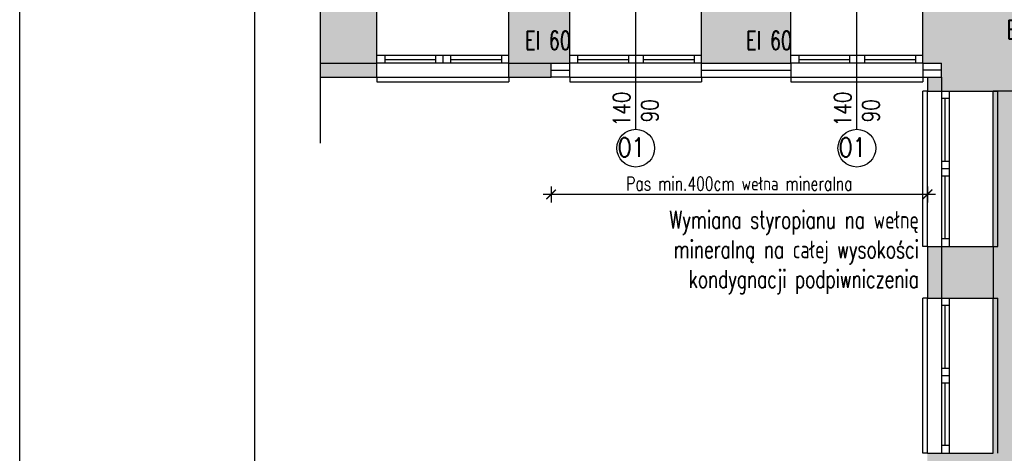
# Model space of a CAD drawing. Header units: millimetres. Extents: x 31969 to 285678, y -69766 to -1123.
# Tile 8 of 102: x 139893 to 140940, y -11075 to -10614. Entities that reach past the tile are written whole.
import ezdxf
from ezdxf.lldxf.tags import DXFTag

# ---------------------------------------------------------------- set-up
doc = ezdxf.new("R2010")
doc.units = ezdxf.units.MM
for name, color, linetype in [('a-izolacja 1', 3, 'Continuous'), ('a-opis 1', 3, 'Continuous'), ('a-opis 2', 1, 'Continuous'), ('a-opis 3', 15, 'Continuous'), ('a-opis stolarki 2', 1, 'Continuous'), ('a-przekrój 2', 251, 'Continuous'), ('a-stolarka okienna', 3, 'Continuous'), ('a-szkło', 4, 'Continuous'), ('a-szraf', 252, 'Continuous'), ('a-wymiary', 11, 'Continuous'), ('a-ściany istniejące murowane', 6, 'Continuous')]:
    doc.layers.add(name, color=color, linetype=linetype)
doc.styles.add('MAREK', font='simplex.shx')
doc.styles.add('RS01507', font='romans.shx', dxfattribs={"width": 0.7, "height": 0.15})
doc.styles.add('WYMIAR', font='romans.shx', dxfattribs={"width": 0.8})
doc.linetypes.add('BATTING', pattern='A,0.0001,-0.1,[134,ltypeshp.shx,S=0.1,R=0,X=-0.1,Y=0],-0.2,[134,ltypeshp.shx,S=0.1,R=180,X=0.1,Y=0],-0.1', length=0.4001)
tags = doc.linetypes.add('DASHED', pattern=[0.75, 0.5, -0.25]).pattern_tags.tags
tags[6:7] = [DXFTag(74, 4), DXFTag(75, 0), DXFTag(340, '0'), DXFTag(46, 1.0), DXFTag(50, 0.0), DXFTag(44, 0.0), DXFTag(45, 0.0)]
tags[4:5] = [DXFTag(74, 4), DXFTag(75, 0), DXFTag(340, '0'), DXFTag(46, 1.0), DXFTag(50, 0.0), DXFTag(44, 0.0), DXFTag(45, 0.0)]
doc.dimstyles.new('MAREK', dxfattribs={"dimscale": 0.85, "dimtxt": 17, "dimasz": 12, "dimexe": 10, "dimexo": 0.625, "dimgap": 5, "dimtad": 1, "dimdec": 1, "dimdsep": 46, "dimtxsty": 'MAREK', "dimblk1": 'ARCHTICK', "dimblk2": 'ARCHTICK', "dimsah": 1, "dimcen": 2.5, "dimdle": 10, "dimadec": 0, "dimazin": 0, "dimtfac": 1, "dimtdec": 1, "dimtmove": 1, "dimatfit": 3, "dimldrblk": 'ARCHTICK', "dimfxl": 0, "dimtolj": 1, "dimtzin": 0, "dimarcsym": 0})

# ---------------------------------------------------------------- blocks, each defined once
blk = doc.blocks.new('_ARCHTICK')
at = {"color": 0, "linetype": 'ByBlock', "const_width": 0.15}
blk.add_lwpolyline([(-0.5, -0.5), (0.5, 0.5)], dxfattribs=at)
blk = doc.blocks.new('*D161')
at = {"layer": 'a-wymiary', "color": 0, "lineweight": -2, "ltscale": 100}
for p, q in [((140458.1, -10791.2), (140458.1, -10808.2)), ((140858.1, -10791.2), (140858.1, -10808.2)), ((140866.6, -10799.7), (140449.6, -10799.7))]:
    blk.add_line(p, q, dxfattribs=at)
at = {"layer": 'DEFPOINTS', "color": 0, "ltscale": 100}
for p in [(140458.1, -10779.8), (140858.1, -10779.8), (140458.1, -10799.7)]:
    blk.add_point(p, dxfattribs=at)
at = {"layer": 'a-wymiary', "color": 0, "lineweight": -2, "ltscale": 100, "xscale": 10.2, "yscale": 10.2, "zscale": 10.2, "rotation": 180}
blk.add_blockref('_ARCHTICK', (140458.1, -10799.7), dxfattribs=at)
at = {"layer": 'a-wymiary', "color": 0, "lineweight": -2, "ltscale": 100, "xscale": 10.2, "yscale": 10.2, "zscale": 10.2}
blk.add_blockref('_ARCHTICK', (140858.1, -10799.7), dxfattribs=at)
at = {"layer": 'a-wymiary', "color": 0, "ltscale": 100, "insert": (140658.1, -10788.2), "char_height": 14.45, "attachment_point": 5, "style": 'MAREK'}
blk.add_mtext('\\A1;{\\W0.75;Pas min.400cm wełna mineralna}', dxfattribs=at)

msp = doc.modelspace()

# ---------------------------------------------------------------- hatches: boundary and pattern name
at = {"layer": 'a-szraf', "ltscale": 0.9}
h = msp.add_hatch(color=254, dxfattribs=at)
h.dxf.hatch_style = 1
h.paths.add_polyline_path([(140708.07, -9549.1), (140698.07, -9549.1), (140674.07, -9549.1), (140623.07, -9549.1), (140623.07, -9604.1), (140663.07, -9604.1), (140663.07, -9784.1), (140688.07, -9784.1), (140688.07, -9604.1), (140708.07, -9604.1)])
h.paths.add_polyline_path([(140483.07, -9549.1), (140409.07, -9549.1), (140409.07, -9604.1), (140483.07, -9604.1)])
h.paths.add_polyline_path([(140269.07, -9549.1), (140213.07, -9549.1), (140213.07, -9604.1), (140269.07, -9604.1)])
h.paths.add_polyline_path([(140269.07, -9534.1), (140213.07, -9534.1), (140213.07, -9549.1), (140269.07, -9549.1)])
h.paths.add_polyline_path([(140483.07, -9534.1), (140409.07, -9534.1), (140409.07, -9549.1), (140483.07, -9549.1)])
h.paths.add_polyline_path([(140664.07, -9534.1), (140623.07, -9534.1), (140623.07, -9549.1), (140664.07, -9549.1)])
h.paths.add_polyline_path([(140668.07, -9534.1), (140664.07, -9534.1), (140664.07, -9549.1), (140668.07, -9549.1)])
h.paths.add_polyline_path([(140674.07, -9540.1), (140674.07, -9534.1), (140668.07, -9534.1), (140668.07, -9549.1)])
h.paths.add_polyline_path([(140674.07, -9540.1), (140668.07, -9549.1), (140674.07, -9549.1)], flags=17)
h.paths.add_polyline_path([(140708.07, -9534.1), (140698.07, -9534.1), (140698.07, -9549.1), (140708.07, -9549.1)])
h.paths.add_polyline_path([(140688.07, -9894.1), (140680.07, -9894.1), (140663.07, -9894.1), (140663.07, -10157.1), (140656.09, -10157.1), (140656.09, -10201.1), (140710.57, -10201.1), (140710.57, -10157.1), (140688.07, -10157.1)])
h.paths.add_polyline_path([(140558.07, -10157.1), (140213.07, -10157.1), (140213.07, -10201.1), (140558.07, -10201.1)])
h.paths.add_polyline_path([(140458.07, -10332.1), (140393.07, -10332.1), (140393.07, -10347.1), (140443.07, -10347.1), (140443.07, -10605.1), (140413.07, -10605.1), (140413.07, -10660.1), (140458.07, -10660.1), (140478.07, -10660.1), (140478.07, -10605.1), (140458.07, -10605.1)])
h.paths.add_polyline_path([(140298.07, -10332.1), (140213.07, -10332.1), (140213.07, -10347.1), (140298.07, -10347.1)])
h.paths.add_polyline_path([(140273.07, -10660.1), (140213.07, -10660.1), (140213.07, -10675.1), (140273.07, -10675.1)])
h.paths.add_polyline_path([(140273.07, -10605.1), (140213.07, -10605.1), (140213.07, -10660.1), (140273.07, -10660.1)])
h.paths.add_polyline_path([(140458.07, -10660.1), (140413.07, -10660.1), (140413.07, -10675.1), (140458.07, -10675.1)])
h.paths.add_polyline_path([(140713.07, -10605.1), (140618.07, -10605.1), (140618.07, -10660.1), (140713.07, -10660.1)])
h.paths.add_polyline_path([(140966.07, -10605.1), (140928.07, -10605.1), (140928.07, -10332.82), (140913.35, -10318.1), (140873.07, -10318.1), (140873.07, -10605.1), (140853.07, -10605.1), (140853.07, -10660.1), (140873.07, -10660.1), (140873.07, -10675.1), (140873.07, -10690.1), (140928.07, -10690.1), (140933.07, -10690.1), (140951.35, -10690.1), (140966.07, -10675.38)])
h.paths.add_polyline_path([(140708.07, -10378.1), (140693.07, -10378.1), (140693.07, -10346.1), (140668.07, -10346.1), (140668.07, -10398.6), (140681.58, -10398.6), (140694.57, -10398.6), (140694.57, -10412.6), (140680.57, -10412.6), (140668.07, -10412.6), (140668.07, -10478.1), (140708.07, -10478.1)])
h.paths.add_polyline_path([(140680.57, -10398.6), (140668.07, -10398.6), (140668.07, -10412.6), (140680.57, -10412.6)], flags=17)
h.paths.add_polyline_path([(140928.07, -10855.1), (140873.07, -10855.1), (140873.07, -10910.1), (140928.07, -10910.1)])
h.paths.add_polyline_path([(140873.07, -10855.1), (140858.07, -10855.1), (140858.07, -10910.1), (140873.07, -10910.1)])
h.paths.add_polyline_path([(141798.07, -10660.1), (141831.07, -10660.1), (141831.07, -10605.1), (141146.07, -10605.1), (141146.07, -10613.1), (141146.07, -10675.38), (141160.79, -10690.1), (141743.07, -10690.1), (141743.07, -11070.1), (141146.07, -11070.1), (141146.07, -11332.6), (141181.07, -11332.6), (141181.07, -11094.1), (141743.07, -11094.1), (141743.07, -11145.1), (141798.07, -11145.1), (141798.07, -11075.1)])
h.paths.add_polyline_path([(141798.07, -11285.1), (141743.07, -11285.1), (141743.07, -11332.6), (141798.07, -11332.6)])
h.paths.add_polyline_path([(141813.07, -11285.1), (141798.07, -11285.1), (141798.07, -11332.6), (141813.07, -11332.6)])
h.paths.add_polyline_path([(141813.07, -11075.1), (141798.07, -11075.1), (141798.07, -11145.1), (141813.07, -11145.1)], flags=17)
h.paths.add_polyline_path([(140928.07, -11075.1), (140873.07, -11075.1), (140873.07, -11130.1), (140928.07, -11130.1)])
h.paths.add_polyline_path([(140873.07, -11075.1), (140858.07, -11075.1), (140858.07, -11130.1), (140873.07, -11130.1)])
h.paths.add_polyline_path([(140928.07, -11295.1), (140873.07, -11295.1), (140873.07, -11332.6), (140928.07, -11332.6)])
h.paths.add_polyline_path([(140873.07, -11295.1), (140858.07, -11295.1), (140858.07, -11332.6), (140873.07, -11332.6)])
h.paths.add_polyline_path([(140928.07, -9604.1), (140953.07, -9604.1), (140953.07, -9549.1), (140848.07, -9549.1), (140848.07, -9604.1), (140873.07, -9604.1), (140873.07, -10157.1), (140850.57, -10157.1), (140850.57, -10201.1), (140873.07, -10201.1), (140873.07, -10216.1), (140913.35, -10216.1), (140928.07, -10201.38), (140928.07, -10201.1), (140942.98, -10201.1), (140942.98, -10184.23), (141011.24, -10184.23), (141011.24, -10201.1), (141161.07, -10201.1), (141161.07, -10193.1), (141161.07, -10171.82), (141146.35, -10157.1), (141047.57, -10157.1), (141047.57, -10170.6), (141047.57, -10184.6), (141027.57, -10184.6), (141027.57, -10170.6), (141027.57, -10157.1), (140928.07, -10157.1)])
h.paths.add_polyline_path([(140953.07, -9534.1), (140848.07, -9534.1), (140848.07, -9549.1), (140953.07, -9549.1)])
h.paths.add_polyline_path([(141167.07, -9549.1), (141093.07, -9549.1), (141093.07, -9604.1), (141167.07, -9604.1)])
h.paths.add_polyline_path([(141167.07, -9534.1), (141093.07, -9534.1), (141093.07, -9549.1), (141167.07, -9549.1)])
h.paths.add_polyline_path([(141381.07, -9549.1), (141307.07, -9549.1), (141307.07, -9604.1), (141381.07, -9604.1)])
h.paths.add_polyline_path([(141381.07, -9534.1), (141307.07, -9534.1), (141307.07, -9549.1), (141381.07, -9549.1)])
h.paths.add_polyline_path([(141586.07, -9549.1), (141521.07, -9549.1), (141521.07, -9604.1), (141586.07, -9604.1)])
h.paths.add_polyline_path([(141586.07, -9534.1), (141521.07, -9534.1), (141521.07, -9549.1), (141586.07, -9549.1)])
h.paths.add_polyline_path([(141834.07, -9549.1), (141726.07, -9549.1), (141726.07, -9604.1), (141834.07, -9604.1)])
h.paths.add_polyline_path([(141834.07, -9534.1), (141726.07, -9534.1), (141726.07, -9549.1), (141834.07, -9549.1)])
h.paths.add_polyline_path([(142048.07, -9549.1), (141974.07, -9549.1), (141974.07, -9604.1), (142048.07, -9604.1)])
h.paths.add_polyline_path([(142048.07, -9534.1), (141974.07, -9534.1), (141974.07, -9549.1), (142048.07, -9549.1)])
h.paths.add_polyline_path([(141047.57, -10157.1), (141027.57, -10157.1), (141027.57, -10170.6), (141047.57, -10170.6)], flags=17)
h.paths.add_polyline_path([(141530.57, -10170.6), (141530.57, -10157.1), (141332.79, -10157.1), (141318.07, -10171.82), (141318.07, -10201.1), (141986.07, -10201.1), (141986.07, -10211.1), (142001.07, -10211.1), (142001.07, -10201.1), (142127.07, -10201.1), (142127.07, -10193.1), (142127.07, -10171.82), (142112.35, -10157.1), (141914.57, -10157.1), (141914.57, -10170.6), (141914.57, -10184.6), (141900.57, -10184.6), (141900.57, -10170.6), (141900.57, -10157.1), (141544.57, -10157.1), (141544.57, -10170.6), (141544.57, -10184.6), (141530.57, -10184.6)])
h.paths.add_polyline_path([(141544.57, -10157.1), (141530.57, -10157.1), (141530.57, -10170.6), (141544.57, -10170.6)], flags=17)
h.paths.add_polyline_path([(141914.57, -10157.1), (141900.57, -10157.1), (141900.57, -10170.6), (141914.57, -10170.6)], flags=17)
h.paths.add_polyline_path([(140965.88, -10192.67), (140994.96, -10192.67), (140994.96, -10167.01), (140965.88, -10167.01)], flags=25)
h = msp.add_hatch(color=254, dxfattribs=at)
h.dxf.hatch_style = 1
h.paths.add_polyline_path([(140873.07, -10675.1), (140858.07, -10675.1), (140858.07, -10690.1), (140873.07, -10690.1)])
at = {"layer": 'a-szraf', "ltscale": 30}
h = msp.add_hatch(dxfattribs=at)
h.set_pattern_fill('DOTS', color=256, scale=3)
h.set_pattern_definition([(0, (0, -3342.232), (2.38125, 4.7625), [0, -4.7625])])
h.paths.add_polyline_path([(141743.07, -11094.1), (141181.07, -11094.1), (141181.07, -11332.6), (141743.07, -11332.6)])
h.paths.add_polyline_path([(141743.07, -10690.1), (140928.07, -10690.1), (140928.07, -11070.1), (141146.07, -11070.1), (141743.07, -11070.1)])
h.paths.add_polyline_path([(141146.07, -11070.1), (140928.07, -11070.1), (140928.07, -11332.6), (141146.07, -11332.6)])

# ---------------------------------------------------------------- linework, layer by layer
at = {"layer": 'a-izolacja 1'}
for p, q in [((140213.07, -10660.1), (140273.07, -10660.1)), ((140413.07, -10660.1), (140458.07, -10660.1)), ((140618.07, -10675.1), (140618.07, -10660.1)), ((140713.07, -10660.1), (140713.07, -10675.1)), ((140853.07, -10660.1), (140853.07, -10675.1)), ((140478.07, -10675.1), (140458.07, -10675.1)), ((140618.07, -10675.1), (140713.07, -10675.1)), ((140873.07, -10675.1), (140873.07, -10690.1)), ((140873.07, -10855.1), (140873.07, -10910.1))]:
    msp.add_line(p, q, dxfattribs=at)
at = {"layer": 'a-opis 2', "ltscale": 2}
for points in [[(147393.33, -12023.13), (139893.33, -12023.13), (139893.33, -9053.13), (147393.33, -9053.13)], [(140143.33, -9123.13), (147323.33, -9123.13), (147323.33, -11953.13), (140143.33, -11953.13)]]:
    msp.add_lwpolyline(points, close=True, dxfattribs=at)
at = {"layer": 'a-opis stolarki 2'}
for p, q in [((140548.07, -10730.53), (140548.07, -10593.4)), ((140783.07, -10730.53), (140783.07, -10593.4))]:
    msp.add_line(p, q, dxfattribs=at)
for centre in [(140548.07, -10750.57), (140783.07, -10750.57)]:
    msp.add_circle(centre, 20.05, dxfattribs=at)
at = {"layer": 'a-przekrój 2', "linetype": 'BATTING', "ltscale": 15}
for p, q in [((140458.07, -10667.6), (140478.07, -10667.6)), ((140618.07, -10667.6), (140713.07, -10667.6)), ((140873.07, -10667.6), (140853.07, -10667.6))]:
    msp.add_line(p, q, dxfattribs=at)
at = {"layer": 'a-stolarka okienna'}
for p, q in [((140413.07, -10652.1), (140273.3, -10652.1)), ((140281.3, -10652.1), (140281.3, -10660.1)), ((140335.3, -10652.1), (140335.3, -10660.1)), ((140343.18, -10652.1), (140343.18, -10660.1)), ((140351.07, -10652.1), (140351.07, -10660.1)), ((140405.3, -10652.1), (140405.3, -10660.1)), ((140618.07, -10652.1), (140478.3, -10652.1)), ((140486.3, -10652.1), (140486.3, -10660.1)), ((140540.3, -10652.1), (140540.3, -10660.1)), ((140556.07, -10652.1), (140556.07, -10660.1)), ((140610.3, -10652.1), (140610.3, -10660.1)), ((140853.07, -10652.1), (140713.3, -10652.1)), ((140721.3, -10652.1), (140721.3, -10660.1)), ((140775.3, -10652.1), (140775.3, -10660.1)), ((140791.07, -10652.1), (140791.07, -10660.1)), ((140845.3, -10652.1), (140845.3, -10660.1)), ((140413.07, -10660.1), (140273.07, -10660.1)), ((140618.07, -10660.1), (140478.07, -10660.1)), ((140853.07, -10660.1), (140713.07, -10660.1)), ((140873.07, -10690.1), (140873.07, -10855.1)), ((140881.07, -10690.1), (140881.07, -10854.87)), ((140881.07, -10697.87), (140873.07, -10697.87)), ((140881.07, -10764.71), (140873.07, -10764.71)), ((140881.07, -10772.6), (140873.07, -10772.6)), ((140881.07, -10780.37), (140873.07, -10780.37)), ((140881.07, -10846.87), (140873.07, -10846.87)), ((140873.07, -10910.1), (140873.07, -11075.1)), ((140881.07, -10910.1), (140881.07, -11074.87)), ((140881.07, -10917.87), (140873.07, -10917.87)), ((140881.07, -10984.71), (140873.07, -10984.71)), ((140881.07, -10992.6), (140873.07, -10992.6)), ((140881.07, -11000.37), (140873.07, -11000.37)), ((140881.07, -11066.87), (140873.07, -11066.87))]:
    msp.add_line(p, q, dxfattribs=at)
at = {"layer": 'a-stolarka okienna', "ltscale": 40}
for p, q in [((140273.07, -10675.1), (140273.07, -10680.1)), ((140273.07, -10680.1), (140413.07, -10680.1)), ((140413.07, -10675.1), (140413.07, -10680.1)), ((140478.07, -10675.1), (140478.07, -10680.1)), ((140478.07, -10680.1), (140618.07, -10680.1)), ((140618.07, -10675.1), (140618.07, -10680.1)), ((140713.07, -10675.1), (140713.07, -10680.1)), ((140713.07, -10680.1), (140853.07, -10680.1)), ((140853.07, -10675.1), (140853.07, -10680.1)), ((140858.07, -10690.1), (140853.07, -10690.1)), ((140853.07, -10855.1), (140853.07, -10690.1)), ((140928.07, -10690.1), (140933.07, -10690.1)), ((140933.07, -10855.1), (140933.07, -10690.1)), ((140858.07, -10855.1), (140853.07, -10855.1)), ((140928.07, -10855.1), (140933.07, -10855.1)), ((140858.07, -10910.1), (140853.07, -10910.1)), ((140853.07, -11075.1), (140853.07, -10910.1)), ((140928.07, -10910.1), (140933.07, -10910.1)), ((140933.07, -11075.1), (140933.07, -10910.1)), ((140858.07, -11075.1), (140853.07, -11075.1))]:
    msp.add_line(p, q, dxfattribs=at)
at = {"layer": 'a-stolarka okienna', "linetype": 'DASHED', "lineweight": 25, "ltscale": 20}
for p, q in [((140273.07, -10675.1), (140413.07, -10675.1)), ((140478.07, -10675.1), (140618.07, -10675.1)), ((140713.07, -10675.1), (140853.07, -10675.1)), ((140858.07, -10855.1), (140858.07, -10690.1)), ((140928.07, -10855.1), (140928.07, -10690.1)), ((140858.07, -11075.1), (140858.07, -10910.1)), ((140928.07, -11075.1), (140928.07, -10910.1))]:
    msp.add_line(p, q, dxfattribs=at)
at = {"layer": 'a-szkło', "ltscale": 2}
for p, q in [((140281.3, -10656.1), (140335.3, -10656.1)), ((140351.07, -10656.1), (140405.3, -10656.1)), ((140486.3, -10656.1), (140540.3, -10656.1)), ((140556.07, -10656.1), (140610.3, -10656.1)), ((140721.3, -10656.1), (140775.3, -10656.1)), ((140791.07, -10656.1), (140845.3, -10656.1)), ((140877.07, -10764.71), (140877.07, -10697.87)), ((140877.07, -10846.87), (140877.07, -10780.37)), ((140877.07, -10984.71), (140877.07, -10917.87)), ((140877.07, -11066.87), (140877.07, -11000.37))]:
    msp.add_line(p, q, dxfattribs=at)
at = {"layer": 'a-ściany istniejące murowane'}
for p, q in [((140213.07, -10745.1), (140213.07, -9464.1)), ((140273.07, -10675.1), (140273.07, -10605.1)), ((140413.07, -10675.1), (140413.07, -10605.1)), ((140478.07, -10675.1), (140478.07, -10605.1)), ((140618.07, -10660.1), (140618.07, -10605.1)), ((140713.07, -10660.1), (140713.07, -10605.1)), ((140853.07, -10660.1), (140853.07, -10605.1)), ((140458.07, -10675.1), (140458.07, -10660.1)), ((140458.07, -10660.1), (140478.07, -10660.1)), ((140618.07, -10660.1), (140713.07, -10660.1)), ((140853.07, -10660.1), (140873.07, -10660.1)), ((140873.07, -10675.1), (140873.07, -10660.1)), ((140213.07, -10675.1), (140273.07, -10675.1)), ((140413.07, -10675.1), (140458.07, -10675.1)), ((140853.07, -10675.1), (140858.07, -10675.1)), ((140858.07, -10675.1), (140858.07, -10690.1)), ((140858.07, -10675.1), (140873.07, -10675.1)), ((140858.07, -10690.1), (140928.07, -10690.1)), ((140966.07, -10690.1), (140928.07, -10690.1)), ((140858.07, -10855.1), (140858.07, -10910.1)), ((140858.07, -10855.1), (140928.07, -10855.1)), ((140928.07, -10855.1), (140928.07, -10910.1)), ((140858.07, -10910.1), (140928.07, -10910.1)), ((140858.07, -11075.1), (140928.07, -11075.1))]:
    msp.add_line(p, q, dxfattribs=at)

# ---------------------------------------------------------------- texts
at = {"layer": 'a-opis 1', "ltscale": 40, "insert": (140849, -10905.51), "char_height": 18.9125, "attachment_point": 9, "style": 'RS01507'}
msp.add_mtext_dynamic_manual_height_columns('\\pt94.563;Wymiana styropianu na wełnę mineralną na całej wysokości kondygnacji podpiwniczenia', width=388.2025, gutter_width=12.5, heights=[0], dxfattribs=at)
at = {"layer": 'a-opis 3', "ltscale": 40, "char_height": 19.613, "width": 649.6209, "attachment_point": 7, "style": 'RS01507'}
for insert in [(140737.78, -10634.17), (140225.78, -10645.72), (140460.78, -10645.72)]:
    msp.add_mtext('{\\W7.6055;  }EI 60', dxfattribs=dict(at, insert=insert))
at = {"layer": 'a-opis 3', "ltscale": 40, "insert": (140429.92, -10799.47), "char_height": 19.613, "width": 649.6209, "attachment_point": 7, "rotation": 90, "style": 'RS01507'}
msp.add_mtext('{\\W7.2638;  }REI 120', dxfattribs=at)
at = {"layer": 'a-opis stolarki 2', "char_height": 18, "width": 35.8438, "attachment_point": 7, "rotation": 90, "style": 'WYMIAR'}
for insert in [(140572.05, -10727.41), (140807.05, -10727.41)]:
    msp.add_mtext('{\\W0.995659; }\\P 140\\P{\\W0.34804; }90', dxfattribs=dict(at, insert=insert))
at = {"layer": 'a-opis stolarki 2', "char_height": 20.047, "width": 23.6587, "attachment_point": 9, "style": 'WYMIAR'}
for insert in [(140557.53, -10759.75), (140792.53, -10759.75)]:
    msp.add_mtext('O1', dxfattribs=dict(at, insert=insert))

# ---------------------------------------------------------------- dimensions: what is measured, and where the dimension line sits
at = {"layer": 'a-wymiary', "ltscale": 100}
dim = msp.add_aligned_dim(p1=(140858.07, -10779.77), p2=(140458.07, -10779.77), distance=19.94, text='{\\W0.75;Pas min.400cm wełna mineralna}', dimstyle='MAREK', dxfattribs=at)
dim.commit()
dim.dimension.update_dxf_attribs({"geometry": '*D161', "text_midpoint": (140658.07, -10788.24)})

doc.saveas('drawing.dxf')
